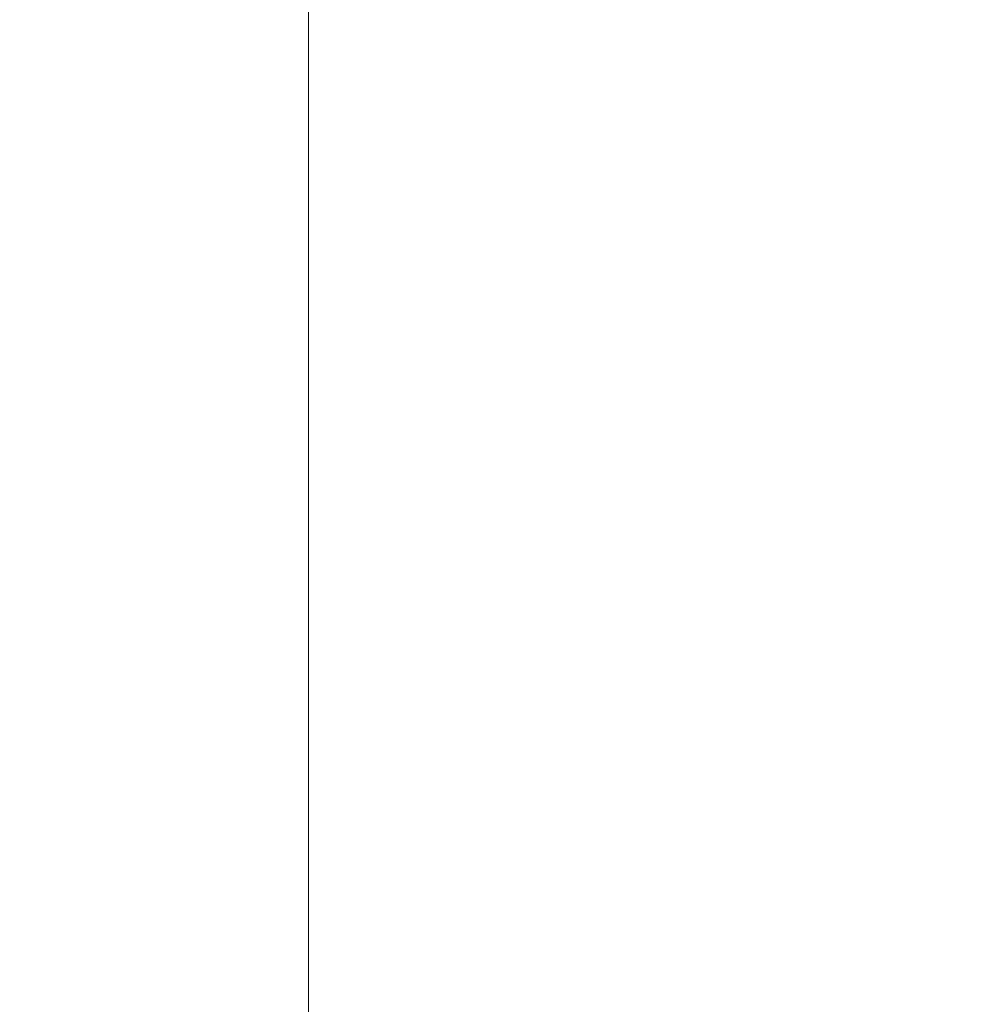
# Model space of a CAD drawing. Header units: millimetres. Extents: x -276 to 275, y -103 to 102.
# Tile 80 of 256: x -8.818 to -8.579, y -32.687 to -32.444. Entities that reach past the tile are written whole.
import ezdxf

# ---------------------------------------------------------------- set-up
doc = ezdxf.new("R2010")
doc.units = ezdxf.units.MM
doc.layers.add('G-IMPT', color=8, linetype='Continuous')

# ---------------------------------------------------------------- blocks, each defined once
blk = doc.blocks.new('QA3090_dwg-15918-View 1')
at = {"layer": 'G-IMPT', "lineweight": 9}
mesh = blk.add_polyface(dxfattribs=at)
corners = [(11.27942, -39.73653), (10.90442, -39.08701), (10.52942, -38.4375), (10.15442, -37.78798), (9.77942, -37.13846), (14.15285, -34.61346, 8.74686), (22.89971, -29.56346, 8.74686), (27.27314, -27.03846), (27.64814, -27.68798), (28.02314, -28.3375), (28.39813, -28.98701), (28.77314, -29.63653), (24.39971, -32.16153, 8.74686), (15.65285, -37.21153, 8.74686), (24.40533, -28.69419, 5.73562), (12.64723, -35.48273, 5.73562), (25.90533, -31.29226, 5.73562), (14.14723, -38.0808, 5.73562), (18.52628, -32.08846, 8.74686), (20.02628, -34.68653, 8.74686)]
mesh.append_faces([[corners[k] for k in face] for face in [(10, 16, 9)]], dxfattribs={"vtx0": -1, "vtx1": -1})
mesh.append_faces([[corners[k] for k in face] for face in [(14, 9, 16), (15, 17, 2)]], dxfattribs={"vtx0": -1, "vtx1": -1, "vtx2": -1})
mesh.append_faces([[corners[k] for k in face] for face in [(12, 6, 14, 16), (5, 13, 17), (6, 12, 19, 18), (18, 19, 13, 5)]], dxfattribs={"vtx0": -1, "vtx2": -1})
mesh.append_faces([[corners[k] for k in face] for face in [(11, 16, 10), (4, 15, 3)]], dxfattribs={"vtx1": -1})
mesh.append_faces([[corners[k] for k in face] for face in [(15, 5, 17), (1, 2, 17), (2, 3, 15)]], dxfattribs={"vtx1": -1, "vtx2": -1})
mesh.append_faces([[corners[k] for k in face] for face in [(17, 0, 1)]], dxfattribs={"vtx2": -1})
mesh.append_faces([[corners[k] for k in face] for face in [(14, 7, 8, 9)]], dxfattribs={"vtx3": -1})
mesh = blk.add_polyface(dxfattribs=at)
corners = [(15.92628, -27.58513, -10), (15.97628, -27.67173, -10), (16.02628, -27.75833, -10), (16.07628, -27.84493, -10), (16.12628, -27.93153, -10), (13.13681, -29.59357, -9.39701), (10.50131, -31.05017, -7.65808), (8.54325, -32.11771, -5.00011), (7.48539, -32.66294, -1.73162), (7.45918, -32.61544, 1.7376), (8.46127, -31.97139, 5.00386), (10.36519, -30.80924, 7.66025), (12.94469, -29.25496, 9.39807), (15.87628, -27.49852, 10), (15.82628, -27.41192, 10), (15.77628, -27.32532, 10), (15.72628, -27.23871, 10), (15.67628, -27.15211, 10), (12.74469, -28.90855, 9.39807), (10.16519, -30.46283, 7.66025), (8.26127, -31.62498, 5.00386), (7.25918, -32.26903, 1.7376), (7.28539, -32.31653, -1.73162), (8.34325, -31.7713, -5.00011), (10.30131, -30.70376, -7.65808), (12.93681, -29.24716, -9.39701)]
mesh.append_faces([[corners[k] for k in face] for face in [(1, 25, 0), (18, 15, 16, 17)]], dxfattribs={"vtx0": -1})
mesh.append_faces([[corners[k] for k in face] for face in [(2, 5, 1)]], dxfattribs={"vtx0": -1, "vtx1": -1})
mesh.append_faces([[corners[k] for k in face] for face in [(1, 5, 25), (12, 14, 18)]], dxfattribs={"vtx0": -1, "vtx1": -1, "vtx2": -1})
mesh.append_faces([[corners[k] for k in face] for face in [(25, 5, 6), (24, 6, 7), (7, 23, 24), (8, 22, 23, 7), (22, 8, 9, 21), (20, 10, 11, 19), (21, 9, 10, 20), (19, 11, 12, 18), (18, 14, 15)]], dxfattribs={"vtx0": -1, "vtx2": -1})
mesh.append_faces([[corners[k] for k in face] for face in [(24, 25, 6)]], dxfattribs={"vtx1": -1, "vtx2": -1})
mesh.append_faces([[corners[k] for k in face] for face in [(3, 4, 5, 2), (12, 13, 14)]], dxfattribs={"vtx2": -1})

msp = doc.modelspace()

# ---------------------------------------------------------------- block references
at = {"layer": 'G-IMPT', "lineweight": 9, "extrusion": (-1, 0, 0), "rotation": 90}
msp.add_blockref('QA3090_dwg-15918-View 1', (0, 89.97426, 0.00001), dxfattribs=at)

doc.saveas('drawing.dxf')
